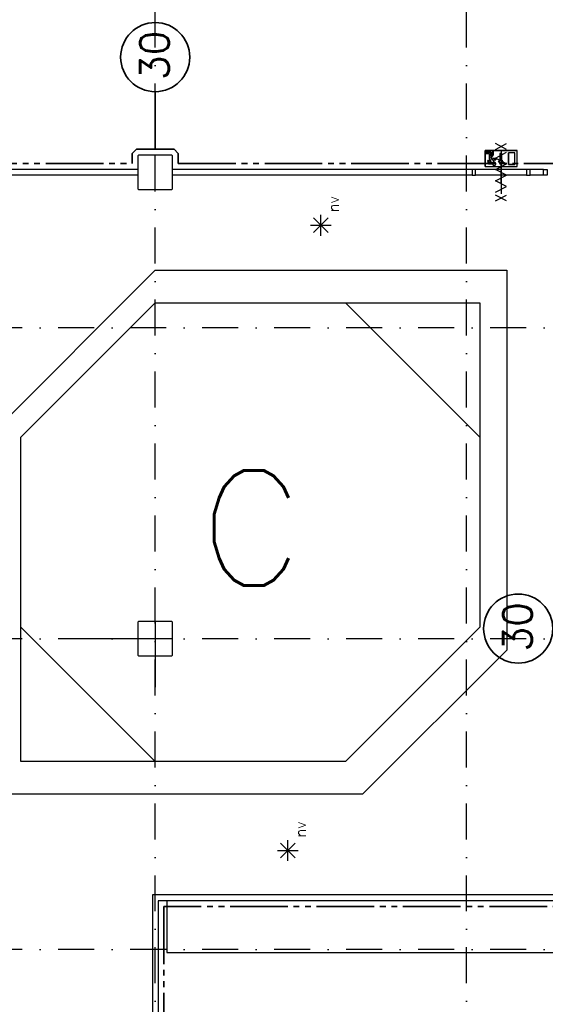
# Model space of a CAD drawing. Extents: x 36324 to 146208, y 44755 to 121475.
# Tile 11 of 28: x 59411 to 68533, y 75296 to 92396. Entities that reach past the tile are written whole.
import ezdxf
from ezdxf.enums import TextEntityAlignment as Align

# ---------------------------------------------------------------- set-up
doc = ezdxf.new("R2010")
doc.units = 0
doc.header["$LTSCALE"] = 100
doc.linetypes.add('B0302', pattern=[12.5, 6.25, -3.125, 0, -3.125])
doc.linetypes.add('B0804', pattern=[15, 10, -1, 1, -1, 1, -1])
doc.layers.get('0').update_dxf_attribs({"linetype": 'CONTINUOUS'})
for name, color, linetype in [('Bouwkundig', 253, 'CONTINUOUS'), ('Bouwkundig tekst', 252, 'CONTINUOUS'), ('Stramien', 252, 'B0302')]:
    doc.layers.add(name, color=color, linetype=linetype)
doc.layers.add('brandscheiding', color=40, linetype='B0804', lineweight=35)
doc.styles.add('bouwk tekst', font='romans.shx')
doc.styles.get("Standard").update_dxf_attribs({"font": 'romans.shx'})

msp = doc.modelspace()

# ---------------------------------------------------------------- linework, layer by layer
for p, q in [((61763, 81946), (61763, 80803)), ((62063, 81646), (60631, 81646))]:
    msp.add_line(p, q)
at = {"layer": 'Bouwkundig', "linetype": 'Continuous'}
for p, q in [((67488, 90124), (68043, 90124)), ((67488, 89846), (67488, 90124)), ((68043, 89846), (68043, 90124)), ((67497, 90096), (67585, 90096)), ((67497, 90073), (67497, 90096)), ((67562, 90073), (67497, 90073)), ((67548, 89893), (67533, 89953)), ((67557, 89953), (67533, 89953)), ((67566, 89916), (67557, 89953)), ((67562, 89984), (67562, 90073)), ((67593, 89916), (67562, 89984)), ((67585, 90096), (67585, 90022)), ((67585, 90022), (67613, 90058)), ((67596, 89998), (67636, 90050)), ((67617, 89951), (67596, 89999)), ((67613, 90119), (67613, 90058)), ((67636, 90119), (67613, 90119)), ((67617, 89951), (67617, 89985)), ((67673, 89985), (67617, 89985)), ((67636, 90050), (67636, 90119)), ((67673, 89962), (67640, 89962)), ((67640, 89928), (67640, 89962)), ((67673, 89985), (67673, 89962)), ((67743, 90075), (67743, 89945)), ((67771, 90075), (67771, 89945)), ((68006, 90087), (67895, 90087)), ((67895, 89883), (67895, 90087)), ((68006, 89883), (68006, 90087)), ((67488, 89846), (68043, 89846)), ((67609, 89893), (67548, 89893)), ((67566, 89916), (67593, 89916)), ((67720, 89945), (67743, 89945)), ((67757, 89890), (67720, 89945)), ((67794, 89945), (67757, 89890)), ((67771, 89945), (67794, 89945)), ((68006, 89883), (67895, 89883)), ((64767, 88699, 2600), (64511, 88955, 2600)), ((64511, 88699, 2600), (64766, 88953, 2600)), ((64639, 88645, 2600), (64639, 89007, 2600)), ((64459, 88826, 2600), (64818, 88826, 2600)), ((64194, 77839, 2600), (63938, 78095, 2600)), ((63938, 77839, 2600), (64193, 78094, 2600)), ((64066, 77786, 2600), (64066, 78148, 2600)), ((63885, 77967, 2600), (64245, 77967, 2600))]:
    msp.add_line(p, q, dxfattribs=at)
for points in [[(67488, 90124), (67488, 89846), (68043, 89846), (68043, 90124), (67488, 90124)], [(67669, 90144), (67862, 90244)], [(67862, 90144), (67669, 90244)], [(67497, 90096), (67497, 90073), (67562, 90073), (67562, 89984), (67593, 89916), (67566, 89916), (67557, 89953), (67533, 89953), (67548, 89893), (67609, 89893), (67609, 89898), (67610, 89901), (67611, 89903), (67612, 89906), (67613, 89910), (67615, 89912), (67616, 89914), (67618, 89917), (67620, 89919), (67623, 89921), (67626, 89923), (67629, 89925), (67631, 89926), (67636, 89927), (67639, 89928), (67640, 89929), (67640, 89962), (67673, 89962), (67673, 89985), (67617, 89985), (67617, 89951), (67596, 89999), (67636, 90050), (67636, 90119), (67613, 90119), (67613, 90058), (67585, 90022), (67585, 90096), (67497, 90096)], [(67669, 89400), (67862, 89499), (67669, 89598), (67862, 89697), (67669, 89796), (67862, 89895), (67669, 89994), (67862, 90093)], [(67771, 90075), (67743, 90075), (67743, 89945), (67720, 89945), (67757, 89890), (67794, 89945), (67771, 89945), (67771, 90075)], [(67765, 90119), (67765, 89374)], [(67895, 90087), (67895, 89883), (68006, 89883), (68006, 90087), (67895, 90087)], [(61463, 89796), (58263, 89796)], [(61463, 89796), (61463, 89696)], [(67263, 89796), (62063, 89796)], [(62063, 89696), (62063, 89796)], [(67263, 89796), (67263, 89696)], [(68208, 89796), (67323, 89796)], [(67609, 89893), (67609, 89893), (67609, 89893), (67609, 89894), (67609, 89894), (67609, 89895), (67609, 89895), (67609, 89895), (67609, 89896), (67609, 89896), (67609, 89897), (67609, 89897), (67609, 89897), (67609, 89898), (67609, 89898), (67610, 89899), (67610, 89899), (67610, 89899), (67610, 89900), (67610, 89900), (67610, 89901), (67610, 89901), (67610, 89901), (67610, 89902), (67610, 89902), (67610, 89903), (67611, 89903), (67611, 89903), (67611, 89904), (67611, 89904), (67611, 89905), (67611, 89905), (67611, 89905), (67611, 89906), (67612, 89906), (67612, 89906), (67612, 89907), (67612, 89907), (67612, 89908), (67612, 89908), (67613, 89908), (67613, 89909), (67613, 89909), (67613, 89909), (67613, 89910), (67614, 89910), (67614, 89910), (67614, 89911), (67614, 89911), (67614, 89912), (67615, 89912), (67615, 89912), (67615, 89913), (67615, 89913), (67615, 89913), (67616, 89914), (67616, 89914), (67616, 89914), (67616, 89915), (67617, 89915), (67617, 89915), (67617, 89916), (67617, 89916), (67618, 89916), (67618, 89916), (67618, 89917), (67619, 89917), (67619, 89917), (67619, 89918), (67619, 89918), (67620, 89918), (67620, 89919), (67620, 89919), (67621, 89919), (67621, 89919), (67621, 89920), (67621, 89920), (67622, 89920), (67622, 89920), (67622, 89921), (67623, 89921), (67623, 89921), (67623, 89921), (67624, 89922), (67624, 89922), (67624, 89922), (67625, 89922), (67625, 89923), (67625, 89923), (67626, 89923), (67626, 89923), (67626, 89923), (67627, 89924), (67627, 89924), (67627, 89924), (67628, 89924), (67628, 89924), (67629, 89925), (67629, 89925), (67629, 89925), (67630, 89925), (67630, 89925), (67630, 89926), (67631, 89926), (67631, 89926), (67631, 89926), (67632, 89926), (67632, 89926), (67633, 89926), (67633, 89927), (67633, 89927), (67634, 89927), (67634, 89927), (67635, 89927), (67635, 89927), (67635, 89927), (67636, 89927), (67636, 89928), (67636, 89928), (67637, 89928), (67637, 89928), (67638, 89928), (67638, 89928), (67638, 89928), (67639, 89928), (67639, 89928), (67640, 89928), (67640, 89928), (67640, 89928)], [(67618, 89889), (67619, 89884), (67621, 89879), (67624, 89875), (67626, 89872), (67630, 89869), (67634, 89867), (67639, 89865), (67647, 89865), (67653, 89866), (67657, 89868), (67659, 89869), (67662, 89870), (67664, 89872), (67667, 89876), (67669, 89879), (67671, 89884), (67673, 89889), (67673, 89893), (67673, 89897), (67671, 89903), (67669, 89906), (67666, 89910), (67662, 89915), (67659, 89917), (67655, 89919), (67650, 89920), (67644, 89920), (67638, 89919), (67633, 89918), (67630, 89916), (67627, 89914), (67624, 89910), (67621, 89906), (67619, 89903), (67618, 89899), (67618, 89896), (67617, 89891), (67618, 89889)], [(67665, 89873), (67666, 89874), (67667, 89875), (67667, 89876), (67668, 89877), (67669, 89878), (67670, 89880), (67670, 89881), (67671, 89882), (67671, 89883), (67672, 89885), (67672, 89886), (67672, 89887), (67673, 89889), (67673, 89890), (67673, 89891), (67673, 89893), (67673, 89894), (67673, 89895), (67673, 89897), (67672, 89898), (67672, 89899), (67672, 89901), (67671, 89902), (67671, 89903), (67670, 89904), (67670, 89906), (67669, 89907), (67668, 89908), (67667, 89909), (67667, 89910), (67666, 89911), (67665, 89912), (67664, 89913), (67663, 89914), (67662, 89915), (67661, 89916), (67659, 89916), (67658, 89917), (67657, 89918), (67656, 89918), (67654, 89919), (67653, 89919), (67652, 89920), (67651, 89920), (67649, 89920), (67648, 89920), (67646, 89920), (67645, 89920), (67644, 89920), (67642, 89920), (67641, 89920), (67640, 89920), (67638, 89920), (67637, 89919), (67636, 89919), (67635, 89918), (67633, 89918), (67632, 89917), (67631, 89916), (67630, 89916), (67629, 89915), (67628, 89914), (67626, 89913), (67626, 89912), (67625, 89911), (67624, 89910), (67623, 89909), (67622, 89908), (67621, 89907), (67621, 89906), (67620, 89904), (67619, 89903), (67619, 89902), (67619, 89901), (67618, 89899), (67618, 89898), (67618, 89897), (67618, 89895), (67617, 89894), (67617, 89893), (67617, 89891), (67618, 89890), (67618, 89889), (67618, 89887), (67618, 89886), (67619, 89885), (67619, 89883), (67619, 89882), (67620, 89881), (67621, 89880), (67621, 89878), (67622, 89877), (67623, 89876), (67624, 89875), (67625, 89874), (67626, 89873), (67626, 89872), (67628, 89871), (67629, 89870), (67630, 89870), (67631, 89869), (67632, 89868), (67633, 89868), (67635, 89867), (67636, 89866), (67637, 89866), (67638, 89866), (67640, 89865), (67641, 89865), (67642, 89865), (67644, 89865), (67645, 89865), (67646, 89865), (67648, 89865), (67649, 89865), (67651, 89865), (67652, 89866), (67653, 89866), (67654, 89866), (67656, 89867), (67657, 89868), (67658, 89868), (67659, 89869), (67661, 89870), (67662, 89870), (67663, 89871), (67664, 89872), (67665, 89873)], [(67765, 89546), (67765, 89746), (67765, 89946)], [(67765, 89946), (67765, 89746), (67765, 89546)], [(68503, 89796), (68268, 89796)], [(61463, 89696), (58163, 89696)], [(67263, 89696), (62063, 89696)], [(68208, 89696), (67323, 89696)], [(68503, 89696), (68268, 89696)], [(67669, 89249), (67862, 89349)], [(67862, 89249), (67669, 89349)], [(58963, 85246), (61763, 88046)], [(61763, 88046), (67863, 88046)], [(67863, 88046), (67863, 81446)], [(59429, 85146), (61763, 87480)], [(61763, 87480), (65063, 87480)], [(65063, 87480), (67396, 85146)], [(65063, 87480), (67396, 87480)], [(67396, 87480), (67396, 85146)], [(59429, 81846), (59429, 85146)], [(67396, 85146), (67396, 81846)], [(59429, 79513), (59429, 81846)], [(61763, 79513), (59429, 81846)], [(67396, 81846), (65063, 79513)], [(67863, 81446), (65363, 78946)], [(61763, 79513), (59429, 79513)], [(65063, 79513), (61763, 79513)], [(65363, 78946), (58963, 78946)], [(61713, 77196), (61713, 75146)], [(69813, 77196), (61713, 77196)], [(61813, 77096), (61813, 75146)], [(69813, 77096), (61813, 77096)], [(61963, 77096), (61963, 76196)], [(69663, 77096), (61963, 77096)], [(61963, 76196), (69663, 76196)]]:
    msp.add_lwpolyline(points, dxfattribs=at)
for points in [[(62063, 89461), (62063, 90031), (62048, 90046), (61478, 90046), (61463, 90031), (61463, 89461), (61478, 89446), (62048, 89446)], [(67609, 89893), (67610, 89899), (67613, 89909), (67617, 89915), (67620, 89919), (67626, 89923), (67633, 89926), (67637, 89928), (67640, 89929), (67640, 89962), (67673, 89962), (67673, 89985), (67617, 89985), (67617, 89951), (67596, 89999), (67636, 90050), (67636, 90119), (67613, 90119), (67613, 90058), (67585, 90022), (67585, 90096), (67497, 90096), (67497, 90073), (67562, 90073), (67562, 89984), (67593, 89916), (67566, 89916), (67557, 89953), (67533, 89953), (67548, 89893)], [(67263, 89696), (67323, 89696), (67323, 89796), (67263, 89796)], [(68208, 89696), (68268, 89696), (68268, 89796), (68208, 89796)], [(68563, 89696), (68503, 89696), (68503, 89796), (68563, 89796)], [(62063, 81361), (62063, 81931), (62048, 81946), (61478, 81946), (61463, 81931), (61463, 81361), (61478, 81346), (62048, 81346)]]:
    msp.add_lwpolyline(points, close=True, dxfattribs=at)
at = {"layer": 'brandscheiding'}
msp.add_line((61763, 90146), (61763, 91146), dxfattribs=at)
for points in [[(55963, 73396), (53513, 73396), (53513, 75497), (56163, 75497), (56163, 91816), (58363, 91816), (58363, 89896), (61363, 89896)], [(62163, 89896), (62163, 90073), (62089, 90146), (61436, 90146), (61363, 90073), (61363, 89896)], [(70263, 89896), (72712, 89896), (72712, 87776), (71863, 87776), (71863, 81471), (70063, 81471), (70063, 76996), (61913, 76996), (61913, 73946)], [(62163, 89896), (69463, 89896)]]:
    msp.add_lwpolyline(points, dxfattribs=at)
at = {"layer": 'brandscheiding', "linetype": 'Continuous'}
for centre in [(61763, 91746), (68063, 81821)]:
    msp.add_circle(centre, 600, dxfattribs=at)
at = {"layer": 'Stramien'}
for p, q in [((61763, 54409), (61763, 106105)), ((67163, 54409), (67163, 106105)), ((145708, 87046), (36324, 87046)), ((145708, 81646), (36324, 81646)), ((145708, 76246), (36324, 76246))]:
    msp.add_line(p, q, dxfattribs=at)

# ---------------------------------------------------------------- texts
at = {"layer": 'Bouwkundig tekst', "linetype": 'Continuous'}
for p in [(64855, 89192, 2600), (64282, 78332, 2600)]:
    msp.add_text('nv', height=185.9, rotation=90, dxfattribs=at).set_placement(p, align=Align.MIDDLE)
at = {"layer": 'brandscheiding', "linetype": 'Continuous'}
for p in [(61999, 91349), (68299, 81424)]:
    msp.add_text('30', height=500, rotation=90, dxfattribs=at).set_placement(p)
at = {"layer": 'Stramien', "insert": (62531, 84568), "char_height": 2000, "width": 2014.55, "attachment_point": 1, "style": 'bouwk tekst'}
msp.add_mtext('C', dxfattribs=at)

doc.saveas('drawing.dxf')
